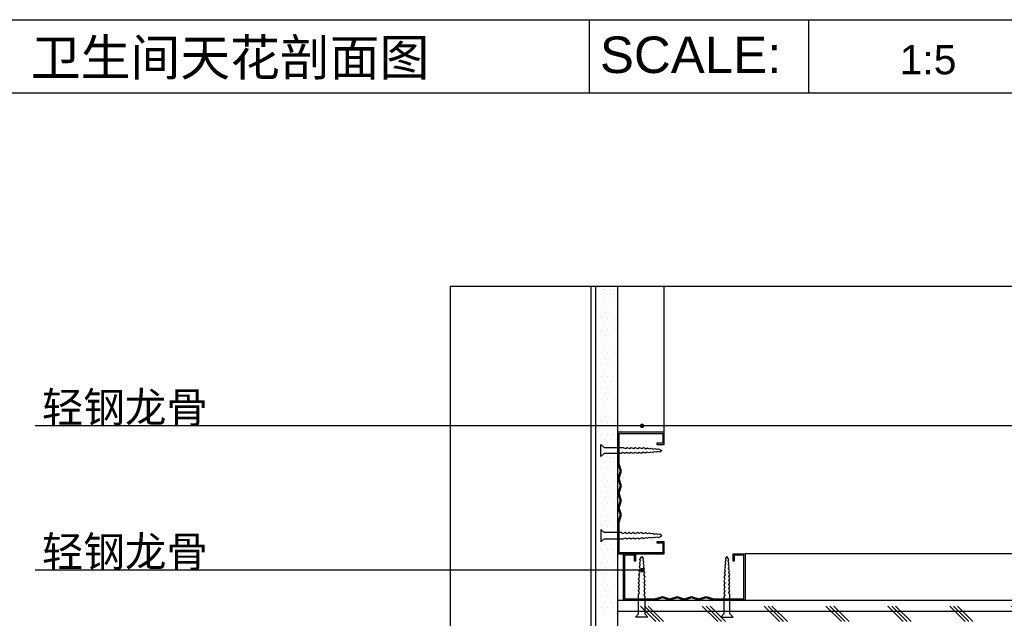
# Model space of a CAD drawing. Header units: millimetres. Extents: x -53 to 3023, y -53 to 2153.
# Tile 42 of 52: x 1600 to 2004, y 1167 to 1413. Entities that reach past the tile are written whole.
import ezdxf
from ezdxf.enums import TextEntityAlignment as Align

# ---------------------------------------------------------------- set-up
doc = ezdxf.new("R2010")
doc.units = ezdxf.units.MM
doc.header["$LTSCALE"] = 5
doc.linetypes.add('DASH', pattern=[0.35, 0.25, -0.1])
doc.layers.get('Defpoints').update_dxf_attribs({"color": 8})
for name, color, linetype in [('8', 8, 'Continuous'), ('A-建筑-拆墙', 251, 'Continuous'), ('E-文本', 7, 'Continuous'), ('Q-立面-填充', 251, 'Continuous'), ('Q-立面-完成面造型线', 6, 'Continuous'), ('Q-立面-次粗线', 31, 'Continuous'), ('Q-立面-粗线', 30, 'Continuous')]:
    doc.layers.add(name, color=color, linetype=linetype)
doc.styles.add('-宋体', font='SimSun.ttf', dxfattribs={"width": 0.8})
doc.styles.add('ar', font='arial.ttf')
doc.styles.get("Standard").update_dxf_attribs({"font": 'SimSun.ttf'})
doc.styles.add('黑体', font='SIMHEI_0.TTF')
doc.dimstyles.new('1', dxfattribs={"dimscale": 0, "dimtxt": 2.5, "dimasz": 1.5, "dimexe": 1, "dimexo": 0, "dimgap": 0.3, "dimtad": 1, "dimdec": 0, "dimzin": 0, "dimdsep": 46, "dimtxsty": 'Standard', "dimblk": 'ARCHTICK', "dimcen": 0.09, "dimclrd": 8, "dimclre": 8, "dimclrt": 4, "dimadec": 0, "dimazin": 0, "dimtfac": 1, "dimtdec": 0, "dimtix": 1, "dimtofl": 0, "dimtmove": 2, "dimatfit": 3, "dimldrblk": 'DOTSMALL', "dimfxl": 5, "dimfxlon": 1, "dimtolj": 1, "dimtzin": 0, "dimarcsym": 0})

# ---------------------------------------------------------------- blocks, each defined once
blk = doc.blocks.new('_ArchTick')
at = {"color": 0, "linetype": 'ByBlock', "const_width": 0.15}
blk.add_lwpolyline([(-0.5, -0.5), (0.5, 0.5)], dxfattribs=at)
blk = doc.blocks.new('0')
at = {"layer": 'Q-立面-填充', "ltscale": 0.1999999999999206}
h = blk.add_hatch(dxfattribs=at)
h.set_pattern_fill('CORK', color=256, scale=2, style=0)
h.set_pattern_definition([(0, (-535022.5830493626, 505269.8246182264), (0, 1.269999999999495), []), (135, (-535021.9480493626, 505269.1896182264), (-2.540001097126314, -2.540001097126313), [1.796051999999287, -1.796051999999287]), (135, (-535021.6305493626, 505269.1896182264), (-2.540001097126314, -2.540001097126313), [1.796051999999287, -1.796051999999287]), (135, (-535021.3130493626, 505269.1896182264), (-2.540001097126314, -2.540001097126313), [1.796051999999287, -1.796051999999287])])
h.paths.add_polyline_path([(-534974.7830493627, 505273.4246182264), (-535022.5830493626, 505273.4246182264), (-535022.5830493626, 505269.8246182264), (-534974.7830493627, 505269.8246182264)])
at = {"color": 3}
for p, q in [((-535380.329123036, 505321.1292420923), (-534861.5412442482, 505321.1292420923)), ((-535024.9351836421, 505321.1292420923), (-535024.9351836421, 505315.1292420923)), ((-535006.9351836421, 505321.1292420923), (-535006.9351836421, 505315.1292420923)), ((-535380.329123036, 505315.1292420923), (-534861.5412442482, 505315.1292420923))]:
    blk.add_line(p, q, dxfattribs=at)
at = {"layer": '8', "ltscale": 0.1999999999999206}
for p, q in [((-535018.7830493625, 505287.2246182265, 1.378868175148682), (-535018.7830493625, 505299.2082382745, 1.378868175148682)), ((-534986.7743688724, 505277.2246182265, 1.378868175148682), (-535012.125563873, 505277.2246182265, 1.378868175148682))]:
    blk.add_line(p, q, dxfattribs=at)
at = {"layer": '8', "ltscale": 0.1999999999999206, "elevation": 1.378868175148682}
for points in [[(-535022.2776401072, 505282.8246182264), (-535022.4776401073, 505283.4246182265), (-535022.2776401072, 505284.0246182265), (-535022.4830493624, 505284.6408459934), (-535022.4830493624, 505287.1246182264), (-535018.8830493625, 505287.1246182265), (-535018.8830493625, 505286.3246182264), (-535019.3830493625, 505286.3246182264), (-535019.3830493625, 505286.2246182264), (-535018.7830493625, 505286.2246182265), (-535018.7830493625, 505287.2246182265), (-535022.5830493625, 505287.2246182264), (-535022.5830493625, 505284.6246182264), (-535022.3830493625, 505284.0246182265), (-535022.5830493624, 505283.4246182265), (-535022.3830493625, 505282.8246182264), (-535022.5830493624, 505282.2246182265), (-535022.3830493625, 505281.6246182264), (-535022.5830493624, 505281.0246182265), (-535022.3830493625, 505280.4246182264), (-535022.5830493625, 505279.8246182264), (-535022.5830493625, 505277.2246182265), (-535018.7830493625, 505277.2246182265), (-535018.7830493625, 505278.2246182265), (-535019.3830493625, 505278.2246182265), (-535019.3830493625, 505278.1246182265), (-535018.8830493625, 505278.1246182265), (-535018.8830493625, 505277.3246182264), (-535022.4830493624, 505277.3246182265), (-535022.4830493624, 505279.8083904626), (-535022.2776401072, 505280.4246182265), (-535022.4776401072, 505281.0246182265), (-535022.2776401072, 505281.6246182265), (-535022.4776401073, 505282.2246182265)], [(-535022.1547162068, 505285.9775848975), (-535021.9622162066, 505285.8942515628), (-535021.8230495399, 505285.9775848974), (-535021.628882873, 505285.8942515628), (-535021.4880495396, 505285.9775848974), (-535021.2955495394, 505285.8942515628), (-535021.1547162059, 505285.9775848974), (-535020.9572162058, 505285.8942515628), (-535020.8197162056, 505285.9775848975), (-535020.6241032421, 505285.8751330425), (-535020.4913504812, 505285.9625570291), (-535020.2978974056, 505285.8696896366), (-535020.1681487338, 505285.9406966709), (-535019.9815605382, 505285.8583318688), (-535019.8531870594, 505285.910563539), (-535019.6818037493, 505285.8467404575), (-535019.5492782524, 505285.887768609), (-535019.3778949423, 505285.823945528), (-535019.2487488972, 505285.8740925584), (-535018.9830495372, 505285.7275848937), (-535019.147251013, 505285.6002176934), (-535019.3069828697, 505285.6326012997), (-535019.4344391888, 505285.5778948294), (-535019.5967214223, 505285.6171601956), (-535019.7207991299, 505285.5533371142), (-535019.8811857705, 505285.5874875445), (-535020.0126813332, 505285.5211941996), (-535020.1902251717, 505285.5791543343), (-535020.3209155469, 505285.4953233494), (-535020.5139254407, 505285.5744218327), (-535020.6497162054, 505285.47758489), (-535020.8422162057, 505285.5559182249), (-535020.9830495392, 505285.47758489), (-535021.1755495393, 505285.5609182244), (-535021.3163828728, 505285.47758489), (-535021.508882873, 505285.5609182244), (-535021.6497162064, 505285.47758489), (-535021.8438828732, 505285.5609182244), (-535021.9847162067, 505285.47758489), (-535022.1705495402, 505285.5609182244), (-535022.3163828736, 505285.47758489), (-535023.7080495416, 505285.47758489), (-535023.983049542, 505285.2275848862), (-535023.983049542, 505286.2275849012), (-535023.7080495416, 505285.9775848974)], [(-535022.1547162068, 505278.4716515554), (-535021.9622162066, 505278.5549848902), (-535021.8230495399, 505278.4716515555), (-535021.628882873, 505278.5549848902), (-535021.4880495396, 505278.4716515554), (-535021.2955495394, 505278.5549848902), (-535021.1547162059, 505278.4716515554), (-535020.9572162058, 505278.5549848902), (-535020.8197162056, 505278.4716515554), (-535020.6241032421, 505278.5741034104), (-535020.4913504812, 505278.4866794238), (-535020.2978974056, 505278.5795468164), (-535020.1681487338, 505278.508539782), (-535019.9815605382, 505278.5909045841), (-535019.8531870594, 505278.5386729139), (-535019.6818037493, 505278.6024959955), (-535019.5492782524, 505278.5614678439), (-535019.3778949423, 505278.625290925), (-535019.2487488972, 505278.5751438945), (-535018.9830495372, 505278.7216515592), (-535019.147251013, 505278.8490187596), (-535019.3069828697, 505278.8166351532), (-535019.4344391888, 505278.8713416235), (-535019.5967214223, 505278.8320762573), (-535019.7207991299, 505278.8958993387), (-535019.8811857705, 505278.8617489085), (-535020.0126813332, 505278.9280422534), (-535020.1902251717, 505278.8700821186), (-535020.3209155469, 505278.9539131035), (-535020.5139254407, 505278.8748146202), (-535020.6497162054, 505278.971651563), (-535020.8422162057, 505278.8933182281), (-535020.9830495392, 505278.9716515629), (-535021.1755495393, 505278.8883182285), (-535021.3163828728, 505278.971651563), (-535021.508882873, 505278.8883182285), (-535021.6497162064, 505278.9716515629), (-535021.8438828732, 505278.8883182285), (-535021.9847162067, 505278.9716515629), (-535022.1705495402, 505278.8883182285), (-535022.3163828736, 505278.9716515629), (-535023.7080495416, 505278.9716515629), (-535023.983049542, 505279.2216515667), (-535023.983049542, 505278.2216515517), (-535023.7080495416, 505278.4716515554)], [(-535016.5255638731, 505273.7300274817), (-535015.925563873, 505273.5300274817), (-535015.325563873, 505273.7300274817), (-535014.7093361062, 505273.5246182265), (-535012.2255638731, 505273.5246182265), (-535012.2255638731, 505277.1246182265), (-535013.0255638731, 505277.1246182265), (-535013.0255638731, 505276.6246182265), (-535013.1255638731, 505276.6246182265), (-535013.125563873, 505277.2246182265), (-535012.125563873, 505277.2246182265), (-535012.1255638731, 505273.4246182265), (-535014.7255638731, 505273.4246182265), (-535015.325563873, 505273.6246182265), (-535015.925563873, 505273.4246182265), (-535016.5255638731, 505273.6246182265), (-535017.1255638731, 505273.4246182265), (-535017.7255638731, 505273.6246182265), (-535018.325563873, 505273.4246182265), (-535018.925563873, 505273.6246182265), (-535019.5255638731, 505273.4246182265), (-535022.1255638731, 505273.4246182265), (-535022.1255638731, 505277.2246182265), (-535021.1255638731, 505277.2246182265), (-535021.1255638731, 505276.6246182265), (-535021.2255638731, 505276.6246182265), (-535021.2255638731, 505277.1246182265), (-535022.0255638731, 505277.1246182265), (-535022.025563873, 505273.5246182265), (-535019.541791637, 505273.5246182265), (-535018.925563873, 505273.7300274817), (-535018.325563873, 505273.5300274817), (-535017.7255638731, 505273.7300274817), (-535017.1255638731, 505273.5300274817)], [(-535020.8785305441, 505273.8529513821), (-535020.7951972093, 505274.0454513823), (-535020.878530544, 505274.1846180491), (-535020.7951972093, 505274.3787847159), (-535020.878530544, 505274.5196180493), (-535020.7951972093, 505274.7121180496), (-535020.878530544, 505274.852951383), (-535020.7951972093, 505275.0504513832), (-535020.8785305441, 505275.1879513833), (-535020.7760786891, 505275.3835643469), (-535020.8635026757, 505275.5163171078), (-535020.7706352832, 505275.7097701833), (-535020.8416423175, 505275.8395188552), (-535020.7592775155, 505276.0261070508), (-535020.8115091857, 505276.1544805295), (-535020.747686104, 505276.3258638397), (-535020.7887142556, 505276.4583893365), (-535020.7248911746, 505276.6297726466), (-535020.7750382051, 505276.7589186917), (-535020.6285305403, 505277.0246180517), (-535020.5011633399, 505276.860416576), (-535020.5335469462, 505276.7006847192), (-535020.478840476, 505276.5732284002), (-535020.5181058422, 505276.4109461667), (-535020.4542827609, 505276.286868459), (-535020.4884331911, 505276.1264818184), (-535020.4221398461, 505275.9949862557), (-535020.480099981, 505275.8174424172), (-535020.396268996, 505275.6867520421), (-535020.4753674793, 505275.4937421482), (-535020.3785305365, 505275.3579513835), (-535020.4568638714, 505275.1654513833), (-535020.3785305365, 505275.0246180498), (-535020.461863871, 505274.8321180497), (-535020.3785305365, 505274.6912847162), (-535020.461863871, 505274.498784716), (-535020.3785305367, 505274.3579513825), (-535020.461863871, 505274.1637847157), (-535020.3785305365, 505274.0229513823), (-535020.461863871, 505273.8371180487), (-535020.3785305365, 505273.6912847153), (-535020.3785305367, 505272.2996180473), (-535020.1285305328, 505272.0246180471), (-535021.1285305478, 505272.0246180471), (-535020.878530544, 505272.2996180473)], [(-535013.3725972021, 505273.8529513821), (-535013.4559305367, 505274.0454513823), (-535013.3725972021, 505274.1846180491), (-535013.4559305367, 505274.3787847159), (-535013.3725972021, 505274.5196180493), (-535013.4559305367, 505274.7121180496), (-535013.3725972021, 505274.852951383), (-535013.4559305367, 505275.0504513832), (-535013.372597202, 505275.1879513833), (-535013.475049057, 505275.3835643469), (-535013.3876250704, 505275.5163171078), (-535013.4804924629, 505275.7097701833), (-535013.4094854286, 505275.8395188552), (-535013.4918502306, 505276.0261070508), (-535013.4396185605, 505276.1544805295), (-535013.503441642, 505276.3258638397), (-535013.4624134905, 505276.4583893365), (-535013.5262365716, 505276.6297726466), (-535013.4760895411, 505276.7589186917), (-535013.6225972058, 505277.0246180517), (-535013.7499644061, 505276.860416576), (-535013.7175807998, 505276.7006847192), (-535013.7722872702, 505276.5732284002), (-535013.7330219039, 505276.4109461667), (-535013.7968449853, 505276.286868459), (-535013.7626945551, 505276.1264818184), (-535013.8289878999, 505275.9949862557), (-535013.7710277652, 505275.8174424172), (-535013.8548587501, 505275.6867520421), (-535013.7757602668, 505275.4937421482), (-535013.8725972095, 505275.3579513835), (-535013.7942638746, 505275.1654513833), (-535013.8725972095, 505275.0246180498), (-535013.7892638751, 505274.8321180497), (-535013.8725972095, 505274.6912847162), (-535013.7892638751, 505274.498784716), (-535013.8725972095, 505274.3579513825), (-535013.7892638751, 505274.1637847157), (-535013.8725972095, 505274.0229513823), (-535013.7892638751, 505273.8371180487), (-535013.8725972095, 505273.6912847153), (-535013.8725972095, 505272.2996180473), (-535014.1225972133, 505272.0246180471), (-535013.1225971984, 505272.0246180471), (-535013.3725972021, 505272.2996180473)]]:
    blk.add_lwpolyline(points, close=True, dxfattribs=at)
at = {"layer": 'Defpoints', "linetype": 'Continuous'}
blk.add_lwpolyline([(-535036.3564010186, 505203.3491888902), (-534917.6209661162, 505203.3491888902), (-534917.6209661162, 505299.2082382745), (-535036.3564010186, 505299.2082382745)], close=True, dxfattribs=at)
at = {"layer": 'Q-立面-完成面造型线', "ltscale": 0.1999999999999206}
blk.add_line((-535024.7830493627, 505227.6246182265, 1.378868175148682), (-535024.7830493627, 505299.2082382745, 1.378868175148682), dxfattribs=at)
at = {"layer": 'Q-立面-次粗线', "ltscale": 0.1999999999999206}
for p, q in [((-535024.3830493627, 505228.0246182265, 1.378868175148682), (-535024.3830493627, 505299.2082382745, 1.378868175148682)), ((-535024.1449243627, 505298.9858682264, 1.378868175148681), (-535024.1449243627, 505298.9858682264, 1.378868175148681)), ((-535023.6686743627, 505298.9858682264, 1.378868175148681), (-535023.6686743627, 505298.9858682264, 1.378868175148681)), ((-535023.1924243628, 505298.9858682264, 1.378868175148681), (-535023.1924243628, 505298.9858682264, 1.378868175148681)), ((-535022.7161743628, 505298.9858682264, 1.378868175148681), (-535022.7161743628, 505298.9858682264, 1.378868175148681)), ((-535022.5830493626, 505229.8246182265, 1.378868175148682), (-535022.5830493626, 505299.2082382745, 1.378868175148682)), ((-535024.1449243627, 505298.0333682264, 1.378868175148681), (-535024.1449243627, 505298.0333682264, 1.378868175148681)), ((-535023.9067993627, 505298.5096182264, 1.378868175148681), (-535023.9067993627, 505298.5096182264, 1.378868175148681)), ((-535023.6686743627, 505298.0333682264, 1.378868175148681), (-535023.6686743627, 505298.0333682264, 1.378868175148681)), ((-535023.4305493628, 505298.5096182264, 1.378868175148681), (-535023.4305493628, 505298.5096182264, 1.378868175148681)), ((-535023.1924243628, 505298.0333682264, 1.378868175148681), (-535023.1924243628, 505298.0333682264, 1.378868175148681)), ((-535022.9542993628, 505298.5096182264, 1.378868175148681), (-535022.9542993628, 505298.5096182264, 1.378868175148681)), ((-535022.7161743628, 505298.0333682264, 1.378868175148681), (-535022.7161743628, 505298.0333682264, 1.378868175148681)), ((-535024.1449243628, 505297.0808682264, 1.378868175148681), (-535024.1449243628, 505297.0808682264, 1.378868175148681)), ((-535023.9067993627, 505297.5571182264, 1.378868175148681), (-535023.9067993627, 505297.5571182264, 1.378868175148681)), ((-535023.6686743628, 505297.0808682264, 1.378868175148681), (-535023.6686743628, 505297.0808682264, 1.378868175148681)), ((-535023.4305493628, 505297.5571182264, 1.378868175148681), (-535023.4305493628, 505297.5571182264, 1.378868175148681)), ((-535023.1924243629, 505297.0808682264, 1.378868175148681), (-535023.1924243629, 505297.0808682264, 1.378868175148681)), ((-535022.9542993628, 505297.5571182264, 1.378868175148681), (-535022.9542993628, 505297.5571182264, 1.378868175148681)), ((-535022.7161743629, 505297.0808682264, 1.378868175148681), (-535022.7161743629, 505297.0808682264, 1.378868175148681)), ((-535024.3830493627, 505296.6046182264, 1.378868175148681), (-535024.3830493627, 505296.6046182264, 1.378868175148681)), ((-535023.9067993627, 505296.6046182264, 1.378868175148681), (-535023.9067993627, 505296.6046182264, 1.378868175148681)), ((-535023.4305493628, 505296.6046182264, 1.378868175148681), (-535023.4305493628, 505296.6046182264, 1.378868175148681)), ((-535022.9542993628, 505296.6046182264, 1.378868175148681), (-535022.9542993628, 505296.6046182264, 1.378868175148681)), ((-535024.1449243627, 505296.1283682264, 1.378868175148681), (-535024.1449243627, 505296.1283682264, 1.378868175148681)), ((-535023.9067993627, 505295.6521182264, 1.378868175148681), (-535023.9067993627, 505295.6521182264, 1.378868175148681)), ((-535023.6686743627, 505296.1283682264, 1.378868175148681), (-535023.6686743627, 505296.1283682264, 1.378868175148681)), ((-535023.4305493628, 505295.6521182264, 1.378868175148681), (-535023.4305493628, 505295.6521182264, 1.378868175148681)), ((-535023.1924243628, 505296.1283682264, 1.378868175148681), (-535023.1924243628, 505296.1283682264, 1.378868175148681)), ((-535022.9542993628, 505295.6521182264, 1.378868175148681), (-535022.9542993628, 505295.6521182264, 1.378868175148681)), ((-535022.7161743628, 505296.1283682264, 1.378868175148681), (-535022.7161743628, 505296.1283682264, 1.378868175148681)), ((-535024.3830493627, 505294.6996182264, 1.378868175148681), (-535024.3830493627, 505294.6996182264, 1.378868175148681)), ((-535024.1449243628, 505295.1758682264, 1.378868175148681), (-535024.1449243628, 505295.1758682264, 1.378868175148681)), ((-535023.9067993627, 505294.6996182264, 1.378868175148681), (-535023.9067993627, 505294.6996182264, 1.378868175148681)), ((-535023.6686743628, 505295.1758682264, 1.378868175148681), (-535023.6686743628, 505295.1758682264, 1.378868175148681)), ((-535023.4305493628, 505294.6996182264, 1.378868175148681), (-535023.4305493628, 505294.6996182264, 1.378868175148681)), ((-535023.1924243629, 505295.1758682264, 1.378868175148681), (-535023.1924243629, 505295.1758682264, 1.378868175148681)), ((-535022.9542993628, 505294.6996182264, 1.378868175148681), (-535022.9542993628, 505294.6996182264, 1.378868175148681)), ((-535022.7161743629, 505295.1758682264, 1.378868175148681), (-535022.7161743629, 505295.1758682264, 1.378868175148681)), ((-535024.1449243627, 505294.2233682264, 1.378868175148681), (-535024.1449243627, 505294.2233682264, 1.378868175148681)), ((-535023.6686743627, 505294.2233682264, 1.378868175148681), (-535023.6686743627, 505294.2233682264, 1.378868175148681)), ((-535023.1924243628, 505294.2233682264, 1.378868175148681), (-535023.1924243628, 505294.2233682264, 1.378868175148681)), ((-535022.7161743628, 505294.2233682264, 1.378868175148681), (-535022.7161743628, 505294.2233682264, 1.378868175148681)), ((-535024.1449243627, 505293.2708682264, 1.378868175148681), (-535024.1449243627, 505293.2708682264, 1.378868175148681)), ((-535023.9067993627, 505293.7471182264, 1.378868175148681), (-535023.9067993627, 505293.7471182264, 1.378868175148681)), ((-535023.6686743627, 505293.2708682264, 1.378868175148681), (-535023.6686743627, 505293.2708682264, 1.378868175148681)), ((-535023.4305493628, 505293.7471182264, 1.378868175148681), (-535023.4305493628, 505293.7471182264, 1.378868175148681)), ((-535023.1924243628, 505293.2708682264, 1.378868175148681), (-535023.1924243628, 505293.2708682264, 1.378868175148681)), ((-535022.9542993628, 505293.7471182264, 1.378868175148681), (-535022.9542993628, 505293.7471182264, 1.378868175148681)), ((-535022.7161743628, 505293.2708682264, 1.378868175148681), (-535022.7161743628, 505293.2708682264, 1.378868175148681)), ((-535024.3830493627, 505292.7946182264, 1.378868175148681), (-535024.3830493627, 505292.7946182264, 1.378868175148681)), ((-535024.1449243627, 505292.3183682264, 1.378868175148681), (-535024.1449243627, 505292.3183682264, 1.378868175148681)), ((-535023.9067993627, 505292.7946182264, 1.378868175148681), (-535023.9067993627, 505292.7946182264, 1.378868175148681)), ((-535023.6686743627, 505292.3183682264, 1.378868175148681), (-535023.6686743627, 505292.3183682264, 1.378868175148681)), ((-535023.4305493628, 505292.7946182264, 1.378868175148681), (-535023.4305493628, 505292.7946182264, 1.378868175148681)), ((-535023.1924243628, 505292.3183682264, 1.378868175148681), (-535023.1924243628, 505292.3183682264, 1.378868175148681)), ((-535022.9542993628, 505292.7946182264, 1.378868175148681), (-535022.9542993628, 505292.7946182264, 1.378868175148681)), ((-535022.7161743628, 505292.3183682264, 1.378868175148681), (-535022.7161743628, 505292.3183682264, 1.378868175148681)), ((-535024.1449243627, 505291.3658682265, 1.378868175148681), (-535024.1449243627, 505291.3658682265, 1.378868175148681)), ((-535023.9067993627, 505291.8421182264, 1.378868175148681), (-535023.9067993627, 505291.8421182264, 1.378868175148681)), ((-535023.6686743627, 505291.3658682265, 1.378868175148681), (-535023.6686743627, 505291.3658682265, 1.378868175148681)), ((-535023.4305493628, 505291.8421182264, 1.378868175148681), (-535023.4305493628, 505291.8421182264, 1.378868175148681)), ((-535023.1924243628, 505291.3658682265, 1.378868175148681), (-535023.1924243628, 505291.3658682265, 1.378868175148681)), ((-535022.9542993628, 505291.8421182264, 1.378868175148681), (-535022.9542993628, 505291.8421182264, 1.378868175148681)), ((-535022.7161743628, 505291.3658682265, 1.378868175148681), (-535022.7161743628, 505291.3658682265, 1.378868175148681)), ((-535024.3830493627, 505290.8896182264, 1.378868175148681), (-535024.3830493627, 505290.8896182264, 1.378868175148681)), ((-535023.9067993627, 505290.8896182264, 1.378868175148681), (-535023.9067993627, 505290.8896182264, 1.378868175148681)), ((-535023.4305493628, 505290.8896182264, 1.378868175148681), (-535023.4305493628, 505290.8896182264, 1.378868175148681)), ((-535022.9542993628, 505290.8896182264, 1.378868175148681), (-535022.9542993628, 505290.8896182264, 1.378868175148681)), ((-535024.1449243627, 505290.4133682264, 1.378868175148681), (-535024.1449243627, 505290.4133682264, 1.378868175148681)), ((-535023.9067993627, 505289.9371182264, 1.378868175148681), (-535023.9067993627, 505289.9371182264, 1.378868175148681)), ((-535023.6686743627, 505290.4133682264, 1.378868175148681), (-535023.6686743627, 505290.4133682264, 1.378868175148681)), ((-535023.4305493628, 505289.9371182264, 1.378868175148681), (-535023.4305493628, 505289.9371182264, 1.378868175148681)), ((-535023.1924243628, 505290.4133682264, 1.378868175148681), (-535023.1924243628, 505290.4133682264, 1.378868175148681)), ((-535022.9542993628, 505289.9371182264, 1.378868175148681), (-535022.9542993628, 505289.9371182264, 1.378868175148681)), ((-535022.7161743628, 505290.4133682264, 1.378868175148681), (-535022.7161743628, 505290.4133682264, 1.378868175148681)), ((-535024.1449243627, 505289.4608682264, 1.378868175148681), (-535024.1449243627, 505289.4608682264, 1.378868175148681)), ((-535023.9067993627, 505288.9846182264, 1.378868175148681), (-535023.9067993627, 505288.9846182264, 1.378868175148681)), ((-535023.6686743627, 505289.4608682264, 1.378868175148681), (-535023.6686743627, 505289.4608682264, 1.378868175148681)), ((-535023.4305493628, 505288.9846182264, 1.378868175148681), (-535023.4305493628, 505288.9846182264, 1.378868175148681)), ((-535023.1924243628, 505289.4608682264, 1.378868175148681), (-535023.1924243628, 505289.4608682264, 1.378868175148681)), ((-535022.9542993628, 505288.9846182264, 1.378868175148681), (-535022.9542993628, 505288.9846182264, 1.378868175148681)), ((-535022.7161743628, 505289.4608682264, 1.378868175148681), (-535022.7161743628, 505289.4608682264, 1.378868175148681)), ((-535024.1449243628, 505288.5083682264, 1.378868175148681), (-535024.1449243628, 505288.5083682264, 1.378868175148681)), ((-535023.6686743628, 505288.5083682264, 1.378868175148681), (-535023.6686743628, 505288.5083682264, 1.378868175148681)), ((-535023.1924243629, 505288.5083682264, 1.378868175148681), (-535023.1924243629, 505288.5083682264, 1.378868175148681)), ((-535022.7161743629, 505288.5083682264, 1.378868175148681), (-535022.7161743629, 505288.5083682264, 1.378868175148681)), ((-535024.3830493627, 505288.0321182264, 1.378868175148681), (-535024.3830493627, 505288.0321182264, 1.378868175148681)), ((-535024.1449243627, 505287.5558682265, 1.378868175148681), (-535024.1449243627, 505287.5558682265, 1.378868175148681)), ((-535023.9067993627, 505288.0321182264, 1.378868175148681), (-535023.9067993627, 505288.0321182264, 1.378868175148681)), ((-535023.6686743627, 505287.5558682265, 1.378868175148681), (-535023.6686743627, 505287.5558682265, 1.378868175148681)), ((-535023.4305493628, 505288.0321182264, 1.378868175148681), (-535023.4305493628, 505288.0321182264, 1.378868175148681)), ((-535023.1924243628, 505287.5558682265, 1.378868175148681), (-535023.1924243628, 505287.5558682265, 1.378868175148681)), ((-535022.9542993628, 505288.0321182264, 1.378868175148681), (-535022.9542993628, 505288.0321182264, 1.378868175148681)), ((-535022.7161743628, 505287.5558682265, 1.378868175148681), (-535022.7161743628, 505287.5558682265, 1.378868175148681)), ((-535024.1449243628, 505286.6033682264, 1.378868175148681), (-535024.1449243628, 505286.6033682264, 1.378868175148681)), ((-535023.9067993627, 505287.0796182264, 1.378868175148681), (-535023.9067993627, 505287.0796182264, 1.378868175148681)), ((-535023.6686743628, 505286.6033682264, 1.378868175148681), (-535023.6686743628, 505286.6033682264, 1.378868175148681)), ((-535023.4305493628, 505287.0796182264, 1.378868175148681), (-535023.4305493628, 505287.0796182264, 1.378868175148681)), ((-535023.1924243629, 505286.6033682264, 1.378868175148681), (-535023.1924243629, 505286.6033682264, 1.378868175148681)), ((-535022.9542993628, 505287.0796182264, 1.378868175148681), (-535022.9542993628, 505287.0796182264, 1.378868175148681)), ((-535022.7161743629, 505286.6033682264, 1.378868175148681), (-535022.7161743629, 505286.6033682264, 1.378868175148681)), ((-535024.3830493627, 505286.1271182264, 1.378868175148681), (-535024.3830493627, 505286.1271182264, 1.378868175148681)), ((-535023.9067993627, 505286.1271182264, 1.378868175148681), (-535023.9067993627, 505286.1271182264, 1.378868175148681)), ((-535023.4305493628, 505286.1271182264, 1.378868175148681), (-535023.4305493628, 505286.1271182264, 1.378868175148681)), ((-535022.9542993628, 505286.1271182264, 1.378868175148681), (-535022.9542993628, 505286.1271182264, 1.378868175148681)), ((-535024.1449243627, 505285.6508682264, 1.378868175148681), (-535024.1449243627, 505285.6508682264, 1.378868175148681)), ((-535023.9067993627, 505285.1746182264, 1.378868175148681), (-535023.9067993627, 505285.1746182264, 1.378868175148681)), ((-535023.6686743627, 505285.6508682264, 1.378868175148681), (-535023.6686743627, 505285.6508682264, 1.378868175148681)), ((-535023.4305493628, 505285.1746182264, 1.378868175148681), (-535023.4305493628, 505285.1746182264, 1.378868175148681)), ((-535023.1924243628, 505285.6508682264, 1.378868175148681), (-535023.1924243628, 505285.6508682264, 1.378868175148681)), ((-535022.9542993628, 505285.1746182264, 1.378868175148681), (-535022.9542993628, 505285.1746182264, 1.378868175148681)), ((-535022.7161743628, 505285.6508682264, 1.378868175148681), (-535022.7161743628, 505285.6508682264, 1.378868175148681)), ((-535024.3830493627, 505284.2221182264, 1.378868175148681), (-535024.3830493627, 505284.2221182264, 1.378868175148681)), ((-535024.1449243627, 505284.6983682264, 1.378868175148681), (-535024.1449243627, 505284.6983682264, 1.378868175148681)), ((-535023.9067993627, 505284.2221182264, 1.378868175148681), (-535023.9067993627, 505284.2221182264, 1.378868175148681)), ((-535023.6686743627, 505284.6983682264, 1.378868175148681), (-535023.6686743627, 505284.6983682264, 1.378868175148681)), ((-535023.4305493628, 505284.2221182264, 1.378868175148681), (-535023.4305493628, 505284.2221182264, 1.378868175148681)), ((-535023.1924243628, 505284.6983682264, 1.378868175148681), (-535023.1924243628, 505284.6983682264, 1.378868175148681)), ((-535022.9542993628, 505284.2221182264, 1.378868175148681), (-535022.9542993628, 505284.2221182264, 1.378868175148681)), ((-535022.7161743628, 505284.6983682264, 1.378868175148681), (-535022.7161743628, 505284.6983682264, 1.378868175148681)), ((-535024.1449243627, 505283.7458682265, 1.378868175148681), (-535024.1449243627, 505283.7458682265, 1.378868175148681)), ((-535023.9067993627, 505283.2696182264, 1.378868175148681), (-535023.9067993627, 505283.2696182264, 1.378868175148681)), ((-535023.6686743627, 505283.7458682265, 1.378868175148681), (-535023.6686743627, 505283.7458682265, 1.378868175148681)), ((-535023.4305493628, 505283.2696182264, 1.378868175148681), (-535023.4305493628, 505283.2696182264, 1.378868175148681)), ((-535023.1924243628, 505283.7458682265, 1.378868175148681), (-535023.1924243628, 505283.7458682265, 1.378868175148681)), ((-535022.9542993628, 505283.2696182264, 1.378868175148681), (-535022.9542993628, 505283.2696182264, 1.378868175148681)), ((-535022.7161743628, 505283.7458682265, 1.378868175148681), (-535022.7161743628, 505283.7458682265, 1.378868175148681)), ((-535024.1449243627, 505282.7933682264, 1.378868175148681), (-535024.1449243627, 505282.7933682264, 1.378868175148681)), ((-535023.6686743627, 505282.7933682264, 1.378868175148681), (-535023.6686743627, 505282.7933682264, 1.378868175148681)), ((-535023.1924243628, 505282.7933682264, 1.378868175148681), (-535023.1924243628, 505282.7933682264, 1.378868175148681)), ((-535022.7161743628, 505282.7933682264, 1.378868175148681), (-535022.7161743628, 505282.7933682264, 1.378868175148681)), ((-535024.3830493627, 505282.3171182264, 1.378868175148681), (-535024.3830493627, 505282.3171182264, 1.378868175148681)), ((-535024.1449243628, 505281.8408682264, 1.378868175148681), (-535024.1449243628, 505281.8408682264, 1.378868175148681)), ((-535023.9067993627, 505282.3171182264, 1.378868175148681), (-535023.9067993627, 505282.3171182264, 1.378868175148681)), ((-535023.6686743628, 505281.8408682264, 1.378868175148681), (-535023.6686743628, 505281.8408682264, 1.378868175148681)), ((-535023.4305493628, 505282.3171182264, 1.378868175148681), (-535023.4305493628, 505282.3171182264, 1.378868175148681)), ((-535023.1924243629, 505281.8408682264, 1.378868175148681), (-535023.1924243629, 505281.8408682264, 1.378868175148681)), ((-535022.9542993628, 505282.3171182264, 1.378868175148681), (-535022.9542993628, 505282.3171182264, 1.378868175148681)), ((-535022.7161743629, 505281.8408682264, 1.378868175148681), (-535022.7161743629, 505281.8408682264, 1.378868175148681)), ((-535024.3830493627, 505281.3646182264, 1.378868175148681), (-535024.3830493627, 505281.3646182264, 1.378868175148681)), ((-535024.1449243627, 505280.8883682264, 1.378868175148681), (-535024.1449243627, 505280.8883682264, 1.378868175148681)), ((-535023.9067993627, 505281.3646182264, 1.378868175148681), (-535023.9067993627, 505281.3646182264, 1.378868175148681)), ((-535023.6686743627, 505280.8883682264, 1.378868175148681), (-535023.6686743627, 505280.8883682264, 1.378868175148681)), ((-535023.4305493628, 505281.3646182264, 1.378868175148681), (-535023.4305493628, 505281.3646182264, 1.378868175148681)), ((-535023.1924243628, 505280.8883682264, 1.378868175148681), (-535023.1924243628, 505280.8883682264, 1.378868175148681)), ((-535022.9542993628, 505281.3646182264, 1.378868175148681), (-535022.9542993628, 505281.3646182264, 1.378868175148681)), ((-535022.7161743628, 505280.8883682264, 1.378868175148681), (-535022.7161743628, 505280.8883682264, 1.378868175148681)), ((-535023.9067993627, 505280.4121182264, 1.378868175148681), (-535023.9067993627, 505280.4121182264, 1.378868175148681)), ((-535023.4305493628, 505280.4121182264, 1.378868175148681), (-535023.4305493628, 505280.4121182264, 1.378868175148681)), ((-535022.9542993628, 505280.4121182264, 1.378868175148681), (-535022.9542993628, 505280.4121182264, 1.378868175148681)), ((-535024.3830493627, 505279.4596182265, 1.378868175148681), (-535024.3830493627, 505279.4596182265, 1.378868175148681)), ((-535024.1449243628, 505279.9358682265, 1.378868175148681), (-535024.1449243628, 505279.9358682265, 1.378868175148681)), ((-535023.9067993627, 505279.4596182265, 1.378868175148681), (-535023.9067993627, 505279.4596182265, 1.378868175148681)), ((-535023.6686743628, 505279.9358682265, 1.378868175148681), (-535023.6686743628, 505279.9358682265, 1.378868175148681)), ((-535023.4305493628, 505279.4596182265, 1.378868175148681), (-535023.4305493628, 505279.4596182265, 1.378868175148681)), ((-535023.1924243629, 505279.9358682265, 1.378868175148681), (-535023.1924243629, 505279.9358682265, 1.378868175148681)), ((-535022.9542993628, 505279.4596182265, 1.378868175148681), (-535022.9542993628, 505279.4596182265, 1.378868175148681)), ((-535022.7161743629, 505279.9358682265, 1.378868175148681), (-535022.7161743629, 505279.9358682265, 1.378868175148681)), ((-535024.1449243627, 505278.9833682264, 1.378868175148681), (-535024.1449243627, 505278.9833682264, 1.378868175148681)), ((-535023.9067993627, 505278.5071182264, 1.378868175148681), (-535023.9067993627, 505278.5071182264, 1.378868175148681)), ((-535023.6686743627, 505278.9833682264, 1.378868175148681), (-535023.6686743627, 505278.9833682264, 1.378868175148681)), ((-535023.4305493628, 505278.5071182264, 1.378868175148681), (-535023.4305493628, 505278.5071182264, 1.378868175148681)), ((-535023.1924243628, 505278.9833682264, 1.378868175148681), (-535023.1924243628, 505278.9833682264, 1.378868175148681)), ((-535022.9542993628, 505278.5071182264, 1.378868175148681), (-535022.9542993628, 505278.5071182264, 1.378868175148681)), ((-535022.7161743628, 505278.9833682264, 1.378868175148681), (-535022.7161743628, 505278.9833682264, 1.378868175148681)), ((-535024.1449243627, 505278.0308682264, 1.378868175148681), (-535024.1449243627, 505278.0308682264, 1.378868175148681)), ((-535023.6686743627, 505278.0308682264, 1.378868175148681), (-535023.6686743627, 505278.0308682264, 1.378868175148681)), ((-535023.1924243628, 505278.0308682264, 1.378868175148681), (-535023.1924243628, 505278.0308682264, 1.378868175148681)), ((-535022.7161743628, 505278.0308682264, 1.378868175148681), (-535022.7161743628, 505278.0308682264, 1.378868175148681)), ((-535024.3830493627, 505277.5546182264, 1.378868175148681), (-535024.3830493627, 505277.5546182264, 1.378868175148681)), ((-535024.1449243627, 505277.0783682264, 1.378868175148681), (-535024.1449243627, 505277.0783682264, 1.378868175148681)), ((-535023.9067993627, 505277.5546182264, 1.378868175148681), (-535023.9067993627, 505277.5546182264, 1.378868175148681)), ((-535023.6686743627, 505277.0783682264, 1.378868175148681), (-535023.6686743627, 505277.0783682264, 1.378868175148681)), ((-535023.4305493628, 505277.5546182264, 1.378868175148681), (-535023.4305493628, 505277.5546182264, 1.378868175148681)), ((-535023.1924243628, 505277.0783682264, 1.378868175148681), (-535023.1924243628, 505277.0783682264, 1.378868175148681)), ((-535022.9542993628, 505277.5546182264, 1.378868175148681), (-535022.9542993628, 505277.5546182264, 1.378868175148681)), ((-535022.7161743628, 505277.0783682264, 1.378868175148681), (-535022.7161743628, 505277.0783682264, 1.378868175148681)), ((-535024.1449243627, 505276.1258682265, 1.378868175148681), (-535024.1449243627, 505276.1258682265, 1.378868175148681)), ((-535023.9067993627, 505276.6021182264, 1.378868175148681), (-535023.9067993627, 505276.6021182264, 1.378868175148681)), ((-535023.6686743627, 505276.1258682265, 1.378868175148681), (-535023.6686743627, 505276.1258682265, 1.378868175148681)), ((-535023.4305493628, 505276.6021182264, 1.378868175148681), (-535023.4305493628, 505276.6021182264, 1.378868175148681)), ((-535023.1924243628, 505276.1258682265, 1.378868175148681), (-535023.1924243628, 505276.1258682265, 1.378868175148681)), ((-535022.9542993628, 505276.6021182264, 1.378868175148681), (-535022.9542993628, 505276.6021182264, 1.378868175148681)), ((-535022.7161743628, 505276.1258682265, 1.378868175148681), (-535022.7161743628, 505276.1258682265, 1.378868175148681)), ((-535024.3830493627, 505275.6496182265, 1.378868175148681), (-535024.3830493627, 505275.6496182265, 1.378868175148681)), ((-535023.9067993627, 505275.6496182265, 1.378868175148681), (-535023.9067993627, 505275.6496182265, 1.378868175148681)), ((-535023.4305493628, 505275.6496182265, 1.378868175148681), (-535023.4305493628, 505275.6496182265, 1.378868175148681)), ((-535022.9542993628, 505275.6496182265, 1.378868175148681), (-535022.9542993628, 505275.6496182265, 1.378868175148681)), ((-535024.1449243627, 505275.1733682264, 1.378868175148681), (-535024.1449243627, 505275.1733682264, 1.378868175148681)), ((-535023.9067993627, 505274.6971182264, 1.378868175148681), (-535023.9067993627, 505274.6971182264, 1.378868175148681)), ((-535023.6686743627, 505275.1733682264, 1.378868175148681), (-535023.6686743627, 505275.1733682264, 1.378868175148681)), ((-535023.4305493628, 505274.6971182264, 1.378868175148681), (-535023.4305493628, 505274.6971182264, 1.378868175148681)), ((-535023.1924243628, 505275.1733682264, 1.378868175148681), (-535023.1924243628, 505275.1733682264, 1.378868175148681)), ((-535022.9542993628, 505274.6971182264, 1.378868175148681), (-535022.9542993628, 505274.6971182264, 1.378868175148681)), ((-535022.7161743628, 505275.1733682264, 1.378868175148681), (-535022.7161743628, 505275.1733682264, 1.378868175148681)), ((-535024.1449243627, 505274.2208682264, 1.378868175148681), (-535024.1449243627, 505274.2208682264, 1.378868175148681)), ((-535023.9067993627, 505273.7446182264, 1.378868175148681), (-535023.9067993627, 505273.7446182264, 1.378868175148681)), ((-535023.6686743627, 505274.2208682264, 1.378868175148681), (-535023.6686743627, 505274.2208682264, 1.378868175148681)), ((-535023.4305493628, 505273.7446182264, 1.378868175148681), (-535023.4305493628, 505273.7446182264, 1.378868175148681)), ((-535023.1924243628, 505274.2208682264, 1.378868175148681), (-535023.1924243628, 505274.2208682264, 1.378868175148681)), ((-535022.9542993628, 505273.7446182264, 1.378868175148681), (-535022.9542993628, 505273.7446182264, 1.378868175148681)), ((-535022.7161743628, 505274.2208682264, 1.378868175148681), (-535022.7161743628, 505274.2208682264, 1.378868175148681)), ((-535024.3830493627, 505272.7921182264, 1.378868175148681), (-535024.3830493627, 505272.7921182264, 1.378868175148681)), ((-535024.1449243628, 505273.2683682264, 1.378868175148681), (-535024.1449243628, 505273.2683682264, 1.378868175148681)), ((-535023.9067993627, 505272.7921182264, 1.378868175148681), (-535023.9067993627, 505272.7921182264, 1.378868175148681)), ((-535023.6686743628, 505273.2683682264, 1.378868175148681), (-535023.6686743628, 505273.2683682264, 1.378868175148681)), ((-535023.4305493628, 505272.7921182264, 1.378868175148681), (-535023.4305493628, 505272.7921182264, 1.378868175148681)), ((-535023.1924243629, 505273.2683682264, 1.378868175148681), (-535023.1924243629, 505273.2683682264, 1.378868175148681)), ((-535022.9542993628, 505272.7921182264, 1.378868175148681), (-535022.9542993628, 505272.7921182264, 1.378868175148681)), ((-535022.7161743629, 505273.2683682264, 1.378868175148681), (-535022.7161743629, 505273.2683682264, 1.378868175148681)), ((-535022.5830493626, 505273.4246182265, 1.378868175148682), (-534974.7830493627, 505273.4246182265, 1.378868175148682)), ((-535024.1449243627, 505272.3158682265, 1.378868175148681), (-535024.1449243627, 505272.3158682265, 1.378868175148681)), ((-535023.6686743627, 505272.3158682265, 1.378868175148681), (-535023.6686743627, 505272.3158682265, 1.378868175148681)), ((-535023.1924243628, 505272.3158682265, 1.378868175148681), (-535023.1924243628, 505272.3158682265, 1.378868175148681)), ((-535022.7161743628, 505272.3158682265, 1.378868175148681), (-535022.7161743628, 505272.3158682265, 1.378868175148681))]:
    blk.add_line(p, q, dxfattribs=at)
at = {"layer": 'Q-立面-粗线', "linetype": 'DASH', "ltscale": 5}
blk.add_lwpolyline([(-534917.6209661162, 505299.2082382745), (-535036.3564010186, 505299.2082382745), (-535036.3564010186, 505203.3491888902), (-534917.6209661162, 505203.3491888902)], close=True, dxfattribs=at)
at = {"layer": 'E-文本', "color": 8}
for s, height, style, p in [('卫生间天花剖面图', 3, '黑体', (-535070.8078778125, 505318.0222682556)), ('1:5', 2.4, 'ar', (-534999.4316200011, 505317.8419201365))]:
    blk.add_text(s, height=height, dxfattribs=dict(at, style=style)).set_placement(p, align=Align.MIDDLE_LEFT)
at = {"layer": 'E-文本'}
for s, insert, char_height, width, attachment_point, style in [('{\\fArial|b0|i0|c204|p34;SCALE:}', (-535009.152867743, 505319.7447007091), 3, 35.82914118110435, 3, '黑体'), ('{\\W1;轻钢龙骨}', (-535069.9006016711, 505287.7510273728), 2.5, 67.27353787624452, 7, '-宋体'), ('{\\W1;轻钢龙骨}', (-535069.9006016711, 505275.8903215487), 2.5, 67.27353787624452, 7, '-宋体')]:
    blk.add_mtext(s, dxfattribs=dict(at, insert=insert, char_height=char_height, width=width, attachment_point=attachment_point, style=style))
at = {"layer": 'A-建筑-拆墙'}
for points in [[(-535020.5946580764, 505287.7510273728), (-535070.4545041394, 505287.7510273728)], [(-534983.0658199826, 505287.7510273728), (-535070.4545041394, 505287.7510273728)], [(-535020.5946580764, 505275.8903215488), (-535070.4545041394, 505275.8903215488)]]:
    blk.add_leader(points, dimstyle='1', override={"dimscale": 0.4876327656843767, "dimasz": 0.75, "dimtad": 0, "dimldrblk": 'Dot'}, dxfattribs=at)

msp = doc.modelspace()

# ---------------------------------------------------------------- block references
at = {"xscale": 5, "yscale": 5, "zscale": 5}
msp.add_blockref('0', (2676958.211271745, -2525192.548285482), dxfattribs=at)

doc.saveas('drawing.dxf')
